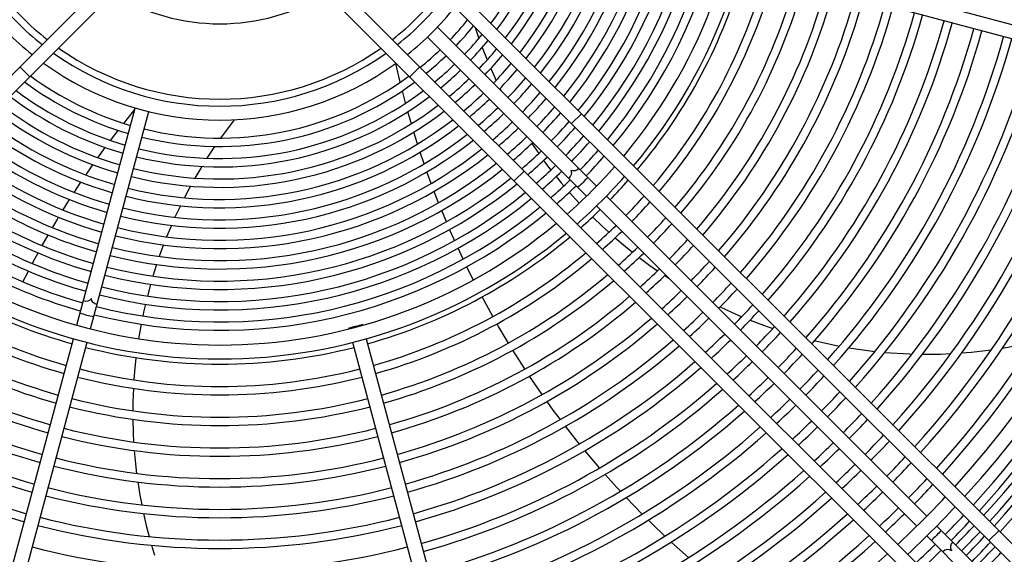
# Model space of a CAD drawing. Header units: centimetres. Extents: x -92429 to 178773, y 2337 to 428125.
# Tile 104 of 138: x 162467 to 162500, y 9392 to 9409. Entities that reach past the tile are written whole.
import ezdxf

# ---------------------------------------------------------------- set-up
doc = ezdxf.new("R2010")
doc.units = ezdxf.units.CM
doc.header["$LTSCALE"] = 50
doc.layers.add('WL_urządzenia', color=1, linetype='Continuous')

msp = doc.modelspace()

# ---------------------------------------------------------------- linework, layer by layer
at = {"layer": 'WL_urządzenia', "color": 1, "linetype": 'Continuous'}
for p, q in [((162503.498, 9388.338, 2170), (162479.47, 9412.367, 2170)), ((162479.205, 9411.977, 2170), (162503.171, 9388.011, 2170)), ((162491.047, 9411.495, 2170), (162505.553, 9407.608, 2170)), ((162505.433, 9407.161, 2170), (162490.927, 9411.048, 2170)), ((162469.781, 9410.403, 2170), (162445.816, 9386.437, 2170)), ((162501.598, 9386.437, 2170), (162477.632, 9410.403, 2170)), ((162446.143, 9386.11, 2170), (162470.172, 9410.138, 2170)), ((162477.241, 9410.138, 2170), (162501.27, 9386.11, 2170)), ((162486.193, 9403.743, 2170), (162480.916, 9409.02, 2170)), ((162482.169, 9409.012, 2170), (162482.294, 9408.648, 2170)), ((162485.865, 9403.416, 2170), (162480.589, 9408.692, 2170)), ((162482.404, 9408.348, 2170), (162482.568, 9407.931, 2170)), ((162479.684, 9407.192, 2170), (162479.538, 9407.819, 2170)), ((162467.082, 9407.704, 2170), (162467.41, 9407.376, 2170)), ((162480.003, 9407.376, 2170), (162480.331, 9407.704, 2170)), ((162482.688, 9407.649, 2170), (162482.777, 9407.447, 2170)), ((162482.777, 9407.447, 2170), (162482.866, 9407.254, 2170)), ((162479.848, 9406.553, 2170), (162479.756, 9406.905, 2170)), ((162482.994, 9406.986, 2170), (162483.037, 9406.898, 2170)), ((162479.863, 9406.497, 2170), (162479.848, 9406.553, 2170)), ((162468.972, 9399.129, 2170), (162470.904, 9406.337, 2170)), ((162469.42, 9399.009, 2170), (162471.351, 9406.217, 2170)), ((162470.524, 9405.829, 2170), (162470.889, 9406.283, 2170)), ((162480.055, 9405.815, 2170), (162479.94, 9406.215, 2170)), ((162485.362, 9405.819, 2170), (162485.69, 9406.147, 2170)), ((162474.18, 9405.946, 2170), (162473.727, 9405.338, 2170)), ((162470.121, 9405.307, 2170), (162470.342, 9405.596, 2170)), ((162480.261, 9405.145, 2170), (162480.138, 9405.538, 2170)), ((162470.086, 9405.26, 2170), (162470.121, 9405.307, 2170)), ((162484.046, 9405.163, 2170), (162484.275, 9404.829, 2170)), ((162469.667, 9404.689, 2170), (162469.911, 9405.026, 2170)), ((162473.535, 9405.061, 2170), (162473.277, 9404.669, 2170)), ((162480.479, 9404.486, 2170), (162480.349, 9404.873, 2170)), ((162469.265, 9404.114, 2170), (162469.5, 9404.453, 2170)), ((162484.439, 9404.601, 2170), (162484.681, 9404.28, 2170)), ((162473.109, 9404.398, 2170), (162472.882, 9404.012, 2170)), ((162480.711, 9403.836, 2170), (162480.573, 9404.218, 2170)), ((162483.461, 9403.918, 2170), (162483.789, 9404.246, 2170)), ((162468.881, 9403.536, 2170), (162469.105, 9403.878, 2170)), ((162484.854, 9404.061, 2170), (162485.023, 9403.854, 2170)), ((162485.023, 9403.854, 2170), (162485.109, 9403.752, 2170)), ((162472.629, 9403.549, 2170), (162472.531, 9403.36, 2170)), ((162472.733, 9403.744, 2170), (162472.629, 9403.549, 2170)), ((162480.845, 9403.481, 2170), (162480.81, 9403.572, 2170)), ((162480.956, 9403.195, 2170), (162480.845, 9403.481, 2170)), ((162485.29, 9403.541, 2170), (162485.617, 9403.179, 2170)), ((162468.511, 9402.954, 2170), (162468.727, 9403.298, 2170)), ((162486.52, 9403.416, 2170), (162497.14, 9392.796, 2170)), ((162472.399, 9403.094, 2170), (162472.22, 9402.711, 2170)), ((162481.215, 9402.563, 2170), (162481.061, 9402.935, 2170)), ((162496.812, 9392.468, 2170), (162486.193, 9403.088, 2170)), ((162468.157, 9402.366, 2170), (162468.314, 9402.629, 2170)), ((162468.314, 9402.629, 2170), (162468.364, 9402.713, 2170)), ((162486.06, 9402.723, 2170), (162486.39, 9402.406, 2170)), ((162472.102, 9402.445, 2170), (162471.944, 9402.062, 2170)), ((162481.46, 9401.997, 2170), (162481.324, 9402.306, 2170)), ((162486.39, 9402.406, 2170), (162486.6, 9402.214, 2170)), ((162467.818, 9401.773, 2170), (162468.016, 9402.123, 2170)), ((162481.486, 9401.938, 2170), (162481.46, 9401.997, 2170)), ((162486.809, 9402.029, 2170), (162487.147, 9401.744, 2170)), ((162467.523, 9401.231, 2170), (162467.683, 9401.528, 2170)), ((162471.765, 9401.594, 2170), (162471.7, 9401.411, 2170)), ((162471.84, 9401.795, 2170), (162471.765, 9401.594, 2170)), ((162481.771, 9401.321, 2170), (162481.601, 9401.684, 2170)), ((162487.147, 9401.744, 2170), (162487.384, 9401.553, 2170)), ((162467.493, 9401.175, 2170), (162467.523, 9401.231, 2170)), ((162487.606, 9401.381, 2170), (162487.963, 9401.118, 2170)), ((162467.182, 9400.571, 2170), (162467.364, 9400.927, 2170)), ((162471.609, 9401.143, 2170), (162471.488, 9400.757, 2170)), ((162482.108, 9400.633, 2170), (162481.891, 9401.07, 2170)), ((162487.963, 9401.118, 2170), (162488.216, 9400.94, 2170)), ((162488.452, 9400.781, 2170), (162488.588, 9400.692, 2170)), ((162471.409, 9400.487, 2170), (162471.305, 9400.099, 2170)), ((162482.756, 9399.419, 2170), (162482.401, 9400.069, 2170)), ((162471.18, 9399.567, 2170), (162471.152, 9399.437, 2170)), ((162471.239, 9399.828, 2170), (162471.18, 9399.567, 2170)), ((162490.289, 9399.737, 2170), (162490.661, 9399.563, 2170)), ((162490.661, 9399.563, 2170), (162491.006, 9399.412, 2170)), ((162491.281, 9399.299, 2170), (162491.601, 9399.175, 2170)), ((162471.098, 9399.164, 2170), (162471.014, 9398.683, 2170)), ((162477.993, 9399.009, 2170), (162477.987, 9399.032, 2170)), ((162478.434, 9399.152, 2170), (162478.441, 9399.129, 2170)), ((162482.944, 9399.09, 2170), (162482.894, 9399.177, 2170)), ((162483.271, 9398.539, 2170), (162482.944, 9399.09, 2170)), ((162491.601, 9399.175, 2170), (162492.034, 9399.019, 2170)), ((162464.966, 9384.175, 2170), (162468.853, 9398.682, 2170)), ((162478.561, 9398.682, 2170), (162482.448, 9384.175, 2170)), ((162493.415, 9398.615, 2170), (162493.489, 9398.597, 2170)), ((162493.489, 9398.597, 2170), (162494.24, 9398.438, 2170)), ((162469.3, 9398.562, 2170), (162465.413, 9384.055, 2170)), ((162482, 9384.055, 2170), (162478.113, 9398.562, 2170)), ((162483.811, 9397.683, 2170), (162483.417, 9398.302, 2170)), ((162494.557, 9398.382, 2170), (162495.419, 9398.262, 2170)), ((162498.617, 9398.237, 2170), (162499.272, 9398.312, 2170)), ((162499.646, 9398.368, 2170), (162500.571, 9398.545, 2170)), ((162470.928, 9398.054, 2170), (162470.881, 9397.598, 2170)), ((162495.75, 9398.23, 2170), (162496.551, 9398.179, 2170)), ((162496.551, 9398.179, 2170), (162496.651, 9398.176, 2170)), ((162496.996, 9398.169, 2170), (162497.591, 9398.174, 2170)), ((162497.591, 9398.174, 2170), (162497.934, 9398.188, 2170)), ((162498.294, 9398.21, 2170), (162498.617, 9398.237, 2170)), ((162470.881, 9397.598, 2170), (162470.859, 9397.315, 2170)), ((162483.816, 9397.676, 2170), (162483.811, 9397.683, 2170)), ((162484.39, 9396.829, 2170), (162483.97, 9397.443, 2170)), ((162470.842, 9397.036, 2170), (162470.825, 9396.594, 2170)), ((162470.825, 9396.594, 2170), (162470.821, 9396.29, 2170)), ((162484.758, 9396.318, 2170), (162484.552, 9396.601, 2170)), ((162484.994, 9396, 2170), (162484.758, 9396.318, 2170)), ((162470.822, 9396.009, 2170), (162470.834, 9395.565, 2170)), ((162485.628, 9395.188, 2170), (162485.164, 9395.777, 2170)), ((162470.834, 9395.565, 2170), (162470.85, 9395.256, 2170)), ((162470.87, 9394.973, 2170), (162470.911, 9394.528, 2170)), ((162486.291, 9394.395, 2170), (162485.806, 9394.97, 2170)), ((162470.911, 9394.528, 2170), (162470.948, 9394.215, 2170)), ((162486.876, 9393.739, 2170), (162486.477, 9394.182, 2170)), ((162470.987, 9393.93, 2170), (162471.057, 9393.496, 2170)), ((162486.984, 9393.621, 2170), (162486.876, 9393.739, 2170)), ((162471.057, 9393.496, 2170), (162471.118, 9393.169, 2170)), ((162487.708, 9392.867, 2170), (162487.179, 9393.413, 2170)), ((162471.178, 9392.882, 2170), (162471.27, 9392.483, 2170)), ((162471.27, 9392.483, 2170), (162471.363, 9392.118, 2170)), ((162488.038, 9392.539, 2170), (162487.91, 9392.665, 2170)), ((162488.46, 9392.134, 2170), (162488.038, 9392.539, 2170)), ((162500.581, 9389.355, 2170), (162497.467, 9392.468, 2170)), ((162500.253, 9389.027, 2170), (162497.14, 9392.141, 2170)), ((162499.195, 9391.986, 2170), (162499.523, 9392.314, 2170)), ((162471.443, 9391.831, 2170), (162471.542, 9391.503, 2170)), ((162489.243, 9391.422, 2170), (162488.671, 9391.937, 2170))]:
    msp.add_line(p, q, dxfattribs=at)
for points in [[(162485.597, 9404.339, -0.374287), (162485.338, 9404.27, -0.374287), (162485.27, 9404.011)], [(162485.902, 9404.033, 0.037253), (162485.745, 9403.863, 0.037253), (162485.575, 9403.706)], [(162469.638, 9399.822, -0.374287), (162469.449, 9400.013, -0.374287), (162469.19, 9399.942)], [(162469.526, 9399.406, 0.037253), (162469.3, 9399.457, 0.037253), (162469.079, 9399.526)], [(162478.434, 9399.152, 0.037253), (162478.213, 9399.084, 0.037253), (162477.987, 9399.032)], [(162477.987, 9399.032, 0.037253), (162478.208, 9399.101)], [(162478.208, 9399.101, 0.037253), (162478.434, 9399.152)], [(162497.617, 9392.319, 0.037253), (162497.46, 9392.149, 0.037253), (162497.29, 9391.991)], [(162497.997, 9391.939, 0.407676), (162497.965, 9391.643, 0.407676), (162497.669, 9391.612)]]:
    msp.add_lwpolyline(points, format="xyb", dxfattribs=at)
for radius, start, end in [(47.277, 49.4416, 40.5584), (42.566, 47.9961, 42.0039), (42.222, 48.0205, 41.9795), (42.012, 48.0356, 41.9644), (33.372, 317.7066, 42.2934), (32.908, 317.7448, 42.2552), (17.891, 320.0533, 39.9467), (17.428, 320.1881, 39.8119), (15.984, 320.658, 14.1693), (16.262, 320.561, 14.1835), (16.662, 320.4272, 14.203), (16.94, 320.3379, 14.2161), (14.629, 321.1842, 14.0923), (14.907, 321.0683, 14.1092), (15.307, 320.9094, 14.1325), (15.585, 320.8036, 14.148), (13.552, 321.6778, 14.0201), (13.951, 321.4858, 14.0482), (14.23, 321.3585, 14.0668), (12.197, 322.4238, 13.9113), (12.596, 322.1871, 13.9458), (12.874, 322.031, 13.9686), (13.274, 321.8184, 13.9996), (11.241, 323.0589, 13.8187), (11.519, 322.8631, 13.8472), (11.919, 322.598, 13.8858), (18.063, 320.0051, 344.2649), (18.804, 319.8074, 344.2938), (19.082, 319.7372, 344.3041), (19.823, 319.5598, 344.3301), (20.101, 319.4966, 344.3394), (9.504, 218.2782, 231.7218), (9.27, 218.1079, 231.8921), (6.77, 238.461, 301.539), (9.27, 308.1079, 321.8921), (9.504, 308.2782, 321.7218), (20.842, 319.3364, 344.3629), (21.12, 319.2792, 344.3713), (21.861, 319.1339, 344.3926), (9.967, 218.5921, 231.4079), (9.967, 308.5921, 321.4079), (22.139, 319.0819, 344.4002), (22.88, 318.9495, 344.4196), (23.158, 318.902, 344.4266), (23.899, 318.7809, 344.4444), (24.177, 318.7373, 344.4508), (10.563, 316.2571, 321.0448), (10.842, 316.2249, 320.8892), (24.918, 318.626, 344.4671), (25.196, 318.586, 344.473), (11.241, 316.1813, 320.6792), (25.937, 318.4834, 344.488), (26.215, 318.4464, 344.4935), (26.956, 318.3516, 344.5074), (11.519, 316.1528, 320.5417), (27.234, 318.3173, 344.5124), (27.975, 318.2293, 344.5253), (9.504, 234.5449, 305.4551), (9.27, 234.7878, 305.2122), (10.563, 308.9552, 313.7429), (10.842, 309.1108, 313.7751), (11.919, 316.1142, 320.3554), (12.197, 316.0887, 320.2329), (28.253, 318.1975, 344.53), (28.994, 318.1157, 344.542), (29.272, 318.0861, 344.5464), (9.967, 234.0971, 305.9029), (11.241, 309.3208, 313.8187), (12.596, 316.0542, 320.0665), (30.013, 318.0099, 344.5576), (30.291, 317.9822, 344.5616), (10.563, 233.5797, 253.7429), (10.563, 256.2571, 306.4203), (11.519, 309.4583, 313.8472), (12.874, 316.0314, 319.9568), (31.032, 317.9109, 344.5721), (31.31, 317.8851, 344.5759), (10.842, 233.358, 253.7751), (10.842, 256.2249, 306.642), (11.919, 309.6446, 313.8858), (12.197, 309.7671, 313.9113), (13.274, 316.0004, 319.8073), (13.552, 315.9799, 319.7084), (32.051, 317.8183, 344.5857), (32.329, 317.794, 344.5893), (11.241, 233.0589, 253.8187), (11.241, 256.1813, 306.9411), (12.596, 309.9335, 313.9458), (13.951, 315.9518, 319.5733), (33.769, 317.6748, 344.6068), (34.048, 317.6529, 344.61), (34.26, 317.6364, 344.6124), (34.538, 317.6152, 344.6155), (11.919, 232.598, 253.8858), (11.519, 232.8631, 253.8472), (11.919, 256.1141, 307.402), (11.519, 256.1528, 307.1369), (12.874, 310.0432, 313.9686), (14.23, 315.9332, 319.4837), (34.751, 317.5992, 344.6179), (35.029, 317.5785, 344.6209), (12.197, 232.4238, 253.9113), (12.197, 256.0887, 307.5762), (13.274, 310.1927, 313.9996), (13.552, 310.2916, 314.0201), (14.629, 315.9077, 319.361), (14.907, 315.8908, 319.2795), (12.596, 232.1871, 253.9458), (12.596, 256.0542, 307.8129), (13.951, 310.4267, 314.0482), (15.307, 315.8675, 319.1676), (13.274, 231.8184, 253.9996), (12.874, 232.031, 253.9686), (13.274, 256.0004, 308.1816), (12.874, 256.0314, 307.969), (14.23, 310.5163, 314.0668), (15.585, 315.852, 319.0931), (13.552, 231.6778, 254.0201), (13.552, 255.9799, 308.3222), (14.629, 310.639, 314.0923), (14.907, 310.7205, 314.1092), (15.984, 315.8307, 318.9907), (16.262, 315.8165, 318.9223), (14.23, 231.3585, 254.0668), (13.951, 231.4858, 254.0482), (14.23, 255.9332, 308.6415), (13.951, 255.9518, 308.5142), (15.307, 310.8324, 314.1325), (16.662, 315.797, 318.8281), (14.629, 231.1842, 254.0923), (14.629, 255.9077, 308.8158), (15.585, 310.9069, 314.148), (16.94, 315.7839, 318.7652), (14.907, 231.0683, 254.1092), (14.907, 255.8908, 308.9317), (15.984, 311.0093, 314.1693), (16.262, 311.0777, 314.1835), (17.428, 311.3403, 318.6597), (15.585, 230.8036, 254.148), (15.307, 230.9094, 254.1325), (15.585, 255.852, 309.1964), (15.307, 255.8675, 309.0906), (16.662, 311.1719, 314.203), (17.891, 311.4353, 318.5647), (18.063, 315.7351, 318.5308), (15.984, 230.658, 254.1693), (15.984, 255.8307, 309.342), (16.94, 311.2348, 314.2161), (16.262, 230.561, 254.1835), (16.262, 255.8165, 309.439), (18.804, 315.7062, 318.3915), (19.082, 315.6959, 318.342), (16.94, 230.3379, 254.2161), (16.662, 230.4272, 254.203), (16.94, 255.7839, 309.6621), (16.662, 255.797, 309.5728), (18.063, 311.4692, 314.2649), (17.428, 230.1881, 309.8119), (19.823, 315.6699, 318.217), (20.101, 315.6606, 318.1724), (17.891, 230.0533, 309.9467), (18.804, 311.6085, 314.2938), (19.082, 311.658, 314.3041), (18.063, 230.0051, 254.2649), (18.063, 285.7351, 309.9949), (20.842, 315.6371, 318.0595), (18.804, 229.8074, 254.2938), (18.804, 285.7062, 310.1926), (19.823, 311.783, 314.3301), (20.101, 311.8276, 314.3394), (21.12, 315.6287, 318.0192), (19.082, 229.7372, 254.3041), (19.082, 285.6959, 310.2628), (21.861, 315.6074, 317.9168), (20.842, 311.9405, 314.3629), (22.139, 315.5998, 317.8801), (20.101, 229.4966, 254.3394), (19.823, 229.5598, 254.3301), (19.823, 285.6699, 310.4402), (20.101, 285.6606, 310.5034), (21.12, 311.9808, 314.3713), (21.861, 312.0832, 314.3926), (22.88, 315.5804, 317.7868), (23.158, 315.5734, 317.7533), (21.12, 229.2792, 254.3713), (20.842, 229.3364, 254.3629), (20.842, 285.6371, 310.6636), (21.12, 285.6287, 310.7208), (22.139, 312.1199, 314.4002), (22.88, 312.2132, 314.4196), (23.899, 315.5556, 317.6679), (24.177, 315.5492, 317.6372), (21.861, 229.1339, 254.3926), (21.861, 285.6074, 310.8661), (23.158, 312.2467, 314.4266), (22.139, 229.0819, 254.4002), (22.139, 285.5998, 310.9181), (24.918, 315.5329, 317.5587), (22.88, 228.9495, 254.4196), (22.88, 285.5804, 311.0505), (23.899, 312.3321, 314.4444), (24.177, 312.3628, 314.4508), (25.196, 315.527, 317.5304), (23.158, 228.902, 254.4266), (18.063, 255.7351, 284.2649), (23.158, 285.5734, 311.098), (25.937, 315.512, 317.4581), (23.899, 228.7809, 254.4444), (23.899, 285.5556, 311.2191), (24.918, 312.4413, 314.4671), (26.215, 315.5065, 317.432), (24.177, 228.7373, 254.4508), (18.804, 255.7062, 284.2938), (24.177, 285.5492, 311.2627), (25.196, 312.4696, 314.473), (26.956, 315.4926, 317.3651), (19.082, 255.6959, 284.3041), (25.937, 312.5419, 314.488), (27.234, 315.4876, 317.341), (24.918, 285.5329, 311.374), (25.196, 285.527, 311.414), (26.215, 312.568, 314.4935), (19.823, 255.6699, 284.3301), (26.956, 312.6349, 314.5074), (27.975, 315.4747, 317.2789), (28.253, 315.47, 317.2565), (20.101, 255.6606, 284.3394), (25.937, 285.512, 311.5166), (27.234, 312.659, 314.5124), (26.215, 285.5065, 311.5536), (28.994, 315.458, 317.1988), (29.272, 315.4536, 317.1779), (20.842, 255.6371, 284.3629), (26.956, 285.4926, 311.6484), (27.975, 312.7211, 314.5253), (28.253, 312.7435, 314.53), (21.12, 255.6287, 284.3713), (27.234, 285.4876, 311.6827), (30.013, 315.4424, 317.1241), (27.975, 285.4747, 311.7707), (28.994, 312.8012, 314.542), (29.272, 312.8221, 314.5464), (30.291, 315.4384, 317.1046), (21.861, 255.6074, 284.3926), (28.253, 285.47, 311.8025), (31.032, 315.4279, 317.0543), (22.139, 255.5998, 284.4002), (30.013, 312.8759, 314.5576), (31.31, 315.4241, 317.0361), (28.994, 285.458, 311.8843), (29.272, 285.4536, 311.9139), (30.291, 312.8954, 314.5616), (32.051, 315.4143, 316.989), (22.88, 255.5804, 284.4196), (31.032, 312.9457, 314.5721), (32.329, 315.4107, 316.9719), (23.158, 255.5734, 284.4266), (30.013, 285.4424, 311.9901), (30.291, 285.4384, 312.0178), (31.31, 312.9639, 314.5759), (32.908, 313.0629, 316.9371), (32.051, 313.011, 314.5857), (33.372, 313.0898, 316.9102), (23.899, 255.5556, 284.4444), (31.032, 285.4279, 312.0891), (32.329, 313.0281, 314.5893), (33.769, 315.3932, 316.8877), (24.177, 255.5492, 284.4508), (31.31, 285.4241, 312.1149), (34.048, 315.39, 316.8723), (34.26, 315.3876, 316.8607), (32.051, 285.4143, 312.1817), (34.538, 315.3845, 316.8457), (34.751, 315.3821, 316.8344), (24.918, 255.5329, 284.4671), (32.329, 285.4107, 312.206), (33.769, 313.1123, 314.6068), (35.029, 315.3791, 316.8198), (35.242, 315.3768, 316.8088), (32.908, 227.7448, 312.2552), (34.048, 313.1277, 314.61), (35.52, 315.3738, 316.7947)]:
    msp.add_arc((162473.707, 9415.902, 2170), radius, start, end, dxfattribs=at)

doc.saveas('drawing.dxf')
